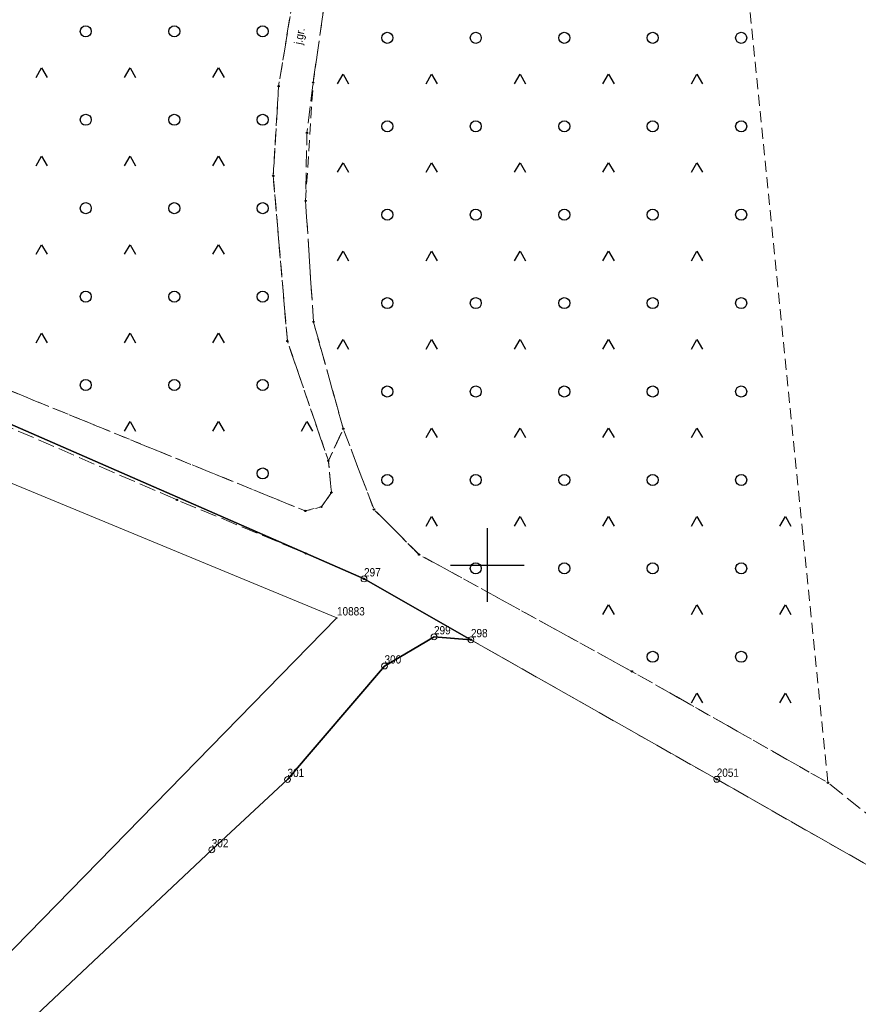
# Model space of a CAD drawing. Header units: metres. Extents: x 5548743 to 5556416, y 5707500 to 5714000.
# Tile 48 of 244: x 5551837 to 5551950, y 5711240 to 5711374. Entities that reach past the tile are written whole.
import ezdxf
from ezdxf.enums import TextEntityAlignment as Align

# ---------------------------------------------------------------- set-up
doc = ezdxf.new("R2010")
doc.units = ezdxf.units.M
for name, pattern in [('1.5_0.75', [2.25, 1.5, -0.75]), ('2.25_0.75', [3, 2.25, -0.75]), ('219-1000', [0])]:
    doc.linetypes.add(name, pattern=pattern)
doc.layers.get('0').update_dxf_attribs({"color": 2, "lineweight": 5})
doc.styles.get("Standard").update_dxf_attribs({"font": 'Working1250', "width": 0.75})

# ---------------------------------------------------------------- blocks, each defined once
blk = doc.blocks.new('202')
at = {"color": 0, "linetype": 'Continuous', "lineweight": 0}
blk.add_circle((0, 0), 0.4, dxfattribs=at)
blk = doc.blocks.new('203')
at = {"linetype": 'Continuous', "lineweight": 0}
h = blk.add_hatch(color=0, dxfattribs=at)
edge = h.paths.add_edge_path()
edge.add_arc((0, 0), 0.09, 0, 360)
blk = doc.blocks.new('OTZK3')
at = {"color": 0, "linetype": 'Continuous'}
for p, q in [((-0.75, -0.433), (0, 0.866)), ((0, 0.866), (0.75, -0.433))]:
    blk.add_line(p, q, dxfattribs=at)
blk = doc.blocks.new('OTZK1')
at = {"color": 0, "linetype": 'Continuous'}
blk.add_circle((0, 0), 0.75, dxfattribs=at)
blk = doc.blocks.new('PIKIETAW1891')
at = {"color": 0}
blk.add_circle((0, 0), 0.09, dxfattribs=at)
blk = doc.blocks.new('RAMKA1000K')
at = {"color": 0}
for p, q in [((700, 295), (700, 305)), ((695, 300), (705, 300))]:
    blk.add_line(p, q, dxfattribs=at)

msp = doc.modelspace()

# ---------------------------------------------------------------- linework, layer by layer
at = {"layer": '216-obręb ewidencyjny', "color": 7, "linetype": 'CONTINUOUS', "lineweight": 25, "flags": 128}
for points in [[(5552528.77, 5711746.49), (5552386.72, 5711777.83), (5552341.22, 5711740), (5552242.43, 5711655.77), (5552206.34, 5711605.86), (5552188.96, 5711591.55), (5552164.86, 5711578.01), (5552039.74, 5711552.34), (5551955.7, 5711505.94), (5551905.37, 5711470.06), (5551811.47, 5711382.69), (5551803.77, 5711375.52), (5551772.64, 5711346.55), (5551883.27, 5711298.11), (5551897.77, 5711289.86), (5551892.76, 5711290.25), (5551886.05, 5711286.29), (5551872.89, 5711270.89), (5551862.61, 5711261.35), (5551831.94, 5711232.47)], [(5551831.94, 5711232.47), (5551862.61, 5711261.35), (5551872.89, 5711270.89), (5551886.05, 5711286.29), (5551892.76, 5711290.25), (5551897.77, 5711289.86), (5551883.27, 5711298.11), (5551772.64, 5711346.55), (5551803.77, 5711375.52), (5551811.47, 5711382.69), (5551905.37, 5711470.06), (5551955.7, 5711505.94), (5552039.74, 5711552.34), (5552164.86, 5711578.01)]]:
    msp.add_lwpolyline(points, dxfattribs=at)
at = {"layer": '217-kontur klasyfikacyjny', "color": 3, "linetype": 'CONTINUOUS', "lineweight": 18, "flags": 128}
for points in [[(5551879.6, 5711292.82), (5551765.79, 5711339.94)], [(5551830.1, 5711242.2), (5551879.6, 5711292.82)]]:
    msp.add_lwpolyline(points, dxfattribs=at)
at = {"layer": '218-kontur użytku gruntowego', "color": 3, "linetype": 'CONTINUOUS', "lineweight": 18, "flags": 128}
for points in [[(5551873.57, 5711302.36), (5551772.64, 5711346.55)], [(5551772.64, 5711346.55), (5551873.57, 5711302.36)], [(5551765.79, 5711339.94), (5551879.6, 5711292.82)], [(5551879.6, 5711292.82), (5551765.79, 5711339.94)], [(5551883.27, 5711298.11), (5551873.57, 5711302.36)], [(5551873.57, 5711302.36), (5551883.27, 5711298.11)], [(5551897.77, 5711289.86), (5551883.27, 5711298.11)], [(5551883.27, 5711298.11), (5551897.77, 5711289.86)], [(5551879.6, 5711292.82), (5551830.1, 5711242.2)], [(5551830.1, 5711242.2), (5551879.6, 5711292.82)], [(5551886.05, 5711286.29), (5551892.76, 5711290.25)], [(5551892.76, 5711290.25), (5551897.77, 5711289.86)], [(5551897.77, 5711289.86), (5551931.11, 5711270.92)], [(5551872.89, 5711270.89), (5551886.05, 5711286.29)], [(5551862.61, 5711261.35), (5551872.89, 5711270.89)], [(5551931.11, 5711270.92), (5551968.4, 5711249.68)], [(5551831.94, 5711232.47), (5551862.61, 5711261.35)]]:
    msp.add_lwpolyline(points, dxfattribs=at)
at = {"layer": '219-działka ewidencyjna', "color": 7, "linetype": '219-1000', "lineweight": 18, "flags": 128}
for points in [[(5551772.64, 5711346.55), (5551883.27, 5711298.11)], [(5551765.79, 5711339.94), (5551879.6, 5711292.82)], [(5551883.27, 5711298.11), (5551897.77, 5711289.86)], [(5551879.6, 5711292.82), (5551830.1, 5711242.2)], [(5551892.76, 5711290.25), (5551886.05, 5711286.29)], [(5551892.76, 5711290.25), (5551897.77, 5711289.86)], [(5551897.77, 5711289.86), (5551931.11, 5711270.92)], [(5551886.05, 5711286.29), (5551872.89, 5711270.89)], [(5551872.89, 5711270.89), (5551862.61, 5711261.35)], [(5551931.11, 5711270.92), (5551968.4, 5711249.68)], [(5551862.61, 5711261.35), (5551831.94, 5711232.47)]]:
    msp.add_lwpolyline(points, dxfattribs=at)
at = {"layer": 'jezdnia', "color": 7, "linetype": '2.25_0.75', "lineweight": 18, "flags": 128}
for points in [[(5551901.06, 5711453.08), (5551890.36, 5711428.83), (5551884.96, 5711415.08), (5551881.37, 5711405.21), (5551879.68, 5711400.56), (5551876.32, 5711389.5), (5551873.79, 5711377.84), (5551871.68, 5711364.97), (5551870.95, 5711352.8), (5551872.87, 5711330.4), (5551878.44, 5711314.14), (5551880.45, 5711318.5), (5551876.41, 5711332.99), (5551875.34, 5711349.42), (5551875.53, 5711358.64), (5551876.37, 5711365.47), (5551877.84, 5711375.83), (5551880.57, 5711387.71), (5551882.6, 5711395.22), (5551886.34, 5711407.23), (5551891.55, 5711420.26), (5551896.47, 5711432.7), (5551903.47, 5711451.02)], [(5551769.3, 5711343.77), (5551770.89, 5711343.69), (5551775.71, 5711342.95), (5551799.15, 5711334.33), (5551857.89, 5711308.84), (5551875.37, 5711301.58), (5551772.64, 5711346.55), (5551774.44, 5711348.23), (5551773.95, 5711348.46), (5551772.6, 5711347.23)], [(5551971.08, 5711254.73), (5551957.1, 5711261.74), (5551946.2, 5711270.46), (5551919.6, 5711285.57), (5551890.73, 5711301.42), (5551884.61, 5711307.55), (5551880.45, 5711318.5), (5551878.44, 5711314.14), (5551878.84, 5711309.83), (5551877.5, 5711307.9), (5551875.29, 5711307.34), (5551814.12, 5711332.28), (5551793.46, 5711340.82), (5551776.06, 5711347.65), (5551774.44, 5711348.23), (5551772.64, 5711346.55), (5551883.27, 5711298.11), (5551897.77, 5711289.86), (5551931.11, 5711270.92), (5551968.4, 5711249.68), (5551990.32, 5711236.51), (5552035.32, 5711209.46), (5552062.43, 5711193.21), (5552085.38, 5711183.51), (5552105.27, 5711175.1), (5552162.47, 5711159.78), (5552188.51, 5711156.93), (5552217.35, 5711156.09), (5552247.2, 5711155.54), (5552248.36, 5711153.96), (5552251.19, 5711146.59), (5552252.91, 5711152.6), (5552249.55, 5711158.08), (5552254.61, 5711158.51), (5552255.88, 5711162.93), (5552249.16, 5711162.36), (5552218.45, 5711159.93), (5552189.71, 5711161.11), (5552163.86, 5711164.37), (5552139.49, 5711171.25), (5552120.53, 5711177.59), (5552101.21, 5711182.89), (5552082.4, 5711189.71), (5552063.97, 5711197.66), (5552056.32, 5711202.16), (5552004.97, 5711233.17)]]:
    msp.add_lwpolyline(points, close=True, dxfattribs=at)
at = {"layer": 'teren zalesiony', "color": 7, "linetype": '1.5_0.75', "lineweight": 18, "flags": 128}
for points in [[(5551882.6, 5711395.22), (5551880.57, 5711387.71), (5551877.84, 5711375.83), (5551876.37, 5711365.47), (5551875.34, 5711349.42), (5551876.41, 5711332.99), (5551880.45, 5711318.5), (5551884.61, 5711307.55), (5551890.73, 5711301.42), (5551919.6, 5711285.57), (5551946.2, 5711270.46), (5551931.28, 5711418.28), (5551895.38, 5711406.13)], [(5551774.44, 5711348.23), (5551776.06, 5711347.65), (5551793.46, 5711340.82), (5551814.12, 5711332.28), (5551875.29, 5711307.34), (5551877.5, 5711307.9), (5551878.84, 5711309.83), (5551878.44, 5711314.14), (5551872.87, 5711330.4), (5551870.95, 5711352.8), (5551871.68, 5711364.97), (5551873.79, 5711377.84), (5551876.32, 5711389.5), (5551879.68, 5711400.56), (5551847.34, 5711391.01), (5551822.56, 5711384.29), (5551811.61, 5711382.81), (5551803.77, 5711375.52)]]:
    msp.add_lwpolyline(points, close=True, dxfattribs=at)

# ---------------------------------------------------------------- block references
at = {"layer": '202-punkt graniczny', "color": 7, "linetype": 'CONTINUOUS', "lineweight": 18}
for p in [(5551883.27, 5711298.11), (5551892.76, 5711290.25), (5551897.77, 5711289.86), (5551886.05, 5711286.29), (5551872.89, 5711270.89), (5551931.11, 5711270.92), (5551862.61, 5711261.35)]:
    msp.add_blockref('202', p, dxfattribs=at)
at = {"layer": '203-punkt graniczny', "color": 7, "linetype": 'CONTINUOUS', "lineweight": 18}
msp.add_blockref('203', (5551879.6, 5711292.82), dxfattribs=at)
at = {"layer": 'Punkt roboczy BDOT GESUT K1', "color": 6, "linetype": 'CONTINUOUS', "lineweight": 18}
for p in [(5551876.37, 5711365.47), (5551876.37, 5711365.47), (5551871.68, 5711364.97), (5551871.68, 5711364.97), (5551875.53, 5711358.64), (5551870.95, 5711352.8), (5551870.95, 5711352.8), (5551875.34, 5711349.42), (5551875.34, 5711349.42), (5551876.41, 5711332.99), (5551876.41, 5711332.99), (5551872.87, 5711330.4), (5551872.87, 5711330.4), (5551880.45, 5711318.5), (5551880.45, 5711318.5), (5551880.45, 5711318.5), (5551878.44, 5711314.14), (5551878.44, 5711314.14), (5551878.44, 5711314.14), (5551878.84, 5711309.83), (5551878.84, 5711309.83), (5551857.89, 5711308.84), (5551877.5, 5711307.9), (5551877.5, 5711307.9), (5551875.29, 5711307.34), (5551875.29, 5711307.34), (5551884.61, 5711307.55), (5551884.61, 5711307.55), (5551875.37, 5711301.58), (5551890.73, 5711301.42), (5551890.73, 5711301.42), (5551883.27, 5711298.11), (5551897.77, 5711289.86), (5551919.6, 5711285.57), (5551919.6, 5711285.57), (5551931.11, 5711270.92), (5551946.2, 5711270.46), (5551946.2, 5711270.46)]:
    msp.add_blockref('PIKIETAW1891', p, dxfattribs=at)
at = {"layer": 'teren zalesiony', "color": 7, "linetype": 'CONTINUOUS', "lineweight": 18}
for name, p in [('OTZK1', (5551845.526, 5711372.426)), ('OTZK1', (5551857.526, 5711372.426)), ('OTZK1', (5551869.526, 5711372.426)), ('OTZK1', (5551886.426, 5711371.546)), ('OTZK1', (5551898.426, 5711371.546)), ('OTZK1', (5551910.426, 5711371.546)), ('OTZK1', (5551922.426, 5711371.546)), ('OTZK1', (5551934.426, 5711371.546)), ('OTZK3', (5551839.526, 5711366.606)), ('OTZK3', (5551851.526, 5711366.606)), ('OTZK3', (5551863.526, 5711366.606)), ('OTZK3', (5551880.426, 5711365.726)), ('OTZK3', (5551892.426, 5711365.726)), ('OTZK3', (5551904.426, 5711365.726)), ('OTZK3', (5551916.426, 5711365.726)), ('OTZK3', (5551928.426, 5711365.726)), ('OTZK1', (5551845.526, 5711360.426)), ('OTZK1', (5551857.526, 5711360.426)), ('OTZK1', (5551869.526, 5711360.426)), ('OTZK1', (5551886.426, 5711359.546)), ('OTZK1', (5551898.426, 5711359.546)), ('OTZK1', (5551910.426, 5711359.546)), ('OTZK1', (5551922.426, 5711359.546)), ('OTZK1', (5551934.426, 5711359.546)), ('OTZK3', (5551839.526, 5711354.606)), ('OTZK3', (5551851.526, 5711354.606)), ('OTZK3', (5551863.526, 5711354.606)), ('OTZK3', (5551880.426, 5711353.726)), ('OTZK3', (5551892.426, 5711353.726)), ('OTZK3', (5551904.426, 5711353.726)), ('OTZK3', (5551916.426, 5711353.726)), ('OTZK3', (5551928.426, 5711353.726)), ('OTZK1', (5551845.526, 5711348.426)), ('OTZK1', (5551857.526, 5711348.426)), ('OTZK1', (5551869.526, 5711348.426)), ('OTZK1', (5551886.426, 5711347.546)), ('OTZK1', (5551898.426, 5711347.546)), ('OTZK1', (5551910.426, 5711347.546)), ('OTZK1', (5551922.426, 5711347.546)), ('OTZK1', (5551934.426, 5711347.546)), ('OTZK3', (5551839.526, 5711342.606)), ('OTZK3', (5551851.526, 5711342.606)), ('OTZK3', (5551863.526, 5711342.606)), ('OTZK3', (5551880.426, 5711341.726)), ('OTZK3', (5551892.426, 5711341.726)), ('OTZK3', (5551904.426, 5711341.726)), ('OTZK3', (5551916.426, 5711341.726)), ('OTZK3', (5551928.426, 5711341.726)), ('OTZK1', (5551845.526, 5711336.426)), ('OTZK1', (5551857.526, 5711336.426)), ('OTZK1', (5551869.526, 5711336.426)), ('OTZK1', (5551886.426, 5711335.546)), ('OTZK1', (5551898.426, 5711335.546)), ('OTZK1', (5551910.426, 5711335.546)), ('OTZK1', (5551922.426, 5711335.546)), ('OTZK1', (5551934.426, 5711335.546)), ('OTZK3', (5551839.526, 5711330.606)), ('OTZK3', (5551851.526, 5711330.606)), ('OTZK3', (5551863.526, 5711330.606)), ('OTZK3', (5551880.426, 5711329.726)), ('OTZK3', (5551892.426, 5711329.726)), ('OTZK3', (5551904.426, 5711329.726)), ('OTZK3', (5551916.426, 5711329.726)), ('OTZK3', (5551928.426, 5711329.726)), ('OTZK1', (5551845.526, 5711324.426)), ('OTZK1', (5551857.526, 5711324.426)), ('OTZK1', (5551869.526, 5711324.426)), ('OTZK1', (5551886.426, 5711323.546)), ('OTZK1', (5551898.426, 5711323.546)), ('OTZK1', (5551910.426, 5711323.546)), ('OTZK1', (5551922.426, 5711323.546)), ('OTZK1', (5551934.426, 5711323.546)), ('OTZK3', (5551851.526, 5711318.606)), ('OTZK3', (5551863.526, 5711318.606)), ('OTZK3', (5551875.526, 5711318.606)), ('OTZK3', (5551892.426, 5711317.726)), ('OTZK3', (5551904.426, 5711317.726)), ('OTZK3', (5551916.426, 5711317.726)), ('OTZK3', (5551928.426, 5711317.726)), ('OTZK1', (5551869.526, 5711312.426)), ('OTZK1', (5551886.426, 5711311.546)), ('OTZK1', (5551898.426, 5711311.546)), ('OTZK1', (5551910.426, 5711311.546)), ('OTZK1', (5551922.426, 5711311.546)), ('OTZK1', (5551934.426, 5711311.546)), ('OTZK3', (5551892.426, 5711305.726)), ('OTZK3', (5551904.426, 5711305.726)), ('OTZK3', (5551916.426, 5711305.726)), ('OTZK3', (5551928.426, 5711305.726)), ('OTZK3', (5551940.426, 5711305.726)), ('OTZK1', (5551898.426, 5711299.546)), ('OTZK1', (5551910.426, 5711299.546)), ('OTZK1', (5551922.426, 5711299.546)), ('OTZK1', (5551934.426, 5711299.546)), ('OTZK3', (5551916.426, 5711293.726)), ('OTZK3', (5551928.426, 5711293.726)), ('OTZK3', (5551940.426, 5711293.726)), ('OTZK1', (5551922.426, 5711287.546)), ('OTZK1', (5551934.426, 5711287.546)), ('OTZK3', (5551928.426, 5711281.726)), ('OTZK3', (5551940.426, 5711281.726))]:
    msp.add_blockref(name, p, dxfattribs=at)
at = {"layer": 'Wstawianie ramki sekcyjnej z opisem', "color": 7, "linetype": 'CONTINUOUS', "lineweight": 13}
msp.add_blockref('RAMKA1000K', (5551200, 5711000), dxfattribs=at)
msp.add_blockref('RAMKA1000K', (5551200, 5711000), dxfattribs=at)
msp.add_blockref('RAMKA1000K', (5551200, 5711000), dxfattribs=at)
msp.add_blockref('RAMKA1000K', (5551200, 5711000), dxfattribs=at)

# ---------------------------------------------------------------- texts
at = {"layer": '202-punkt graniczny-Atr103', "color": 7, "width": 0.9}
for s, p in [('297', (5551883.27, 5711298.11)), ('297', (5551883.27, 5711298.11)), ('299', (5551892.76, 5711290.25)), ('299', (5551892.76, 5711290.25)), ('298', (5551897.77, 5711289.86)), ('298', (5551897.77, 5711289.86)), ('300', (5551886.05, 5711286.29)), ('300', (5551886.05, 5711286.29)), ('301', (5551872.89, 5711270.89)), ('301', (5551872.89, 5711270.89)), ('2051', (5551931.11, 5711270.92)), ('2051', (5551931.11, 5711270.92)), ('302', (5551862.61, 5711261.35)), ('302', (5551862.61, 5711261.35))]:
    msp.add_text(s, height=1.125, dxfattribs=at).set_placement(p, align=Align.BOTTOM_LEFT)
at = {"layer": '203-punkt graniczny-Atr103', "color": 7, "width": 0.9}
msp.add_text('10883', height=1.125, dxfattribs=at).set_placement((5551879.6, 5711292.82), align=Align.BOTTOM_LEFT)
msp.add_text('10883', height=1.125, dxfattribs=at).set_placement((5551879.6, 5711292.82), align=Align.BOTTOM_LEFT)
at = {"layer": 'jezdnia-Atr17', "color": 7, "width": 0.9}
msp.add_text('j.gr.', height=1.125, rotation=79.396, dxfattribs=at).set_placement((5551874.85, 5711370.57))

doc.saveas('drawing.dxf')
